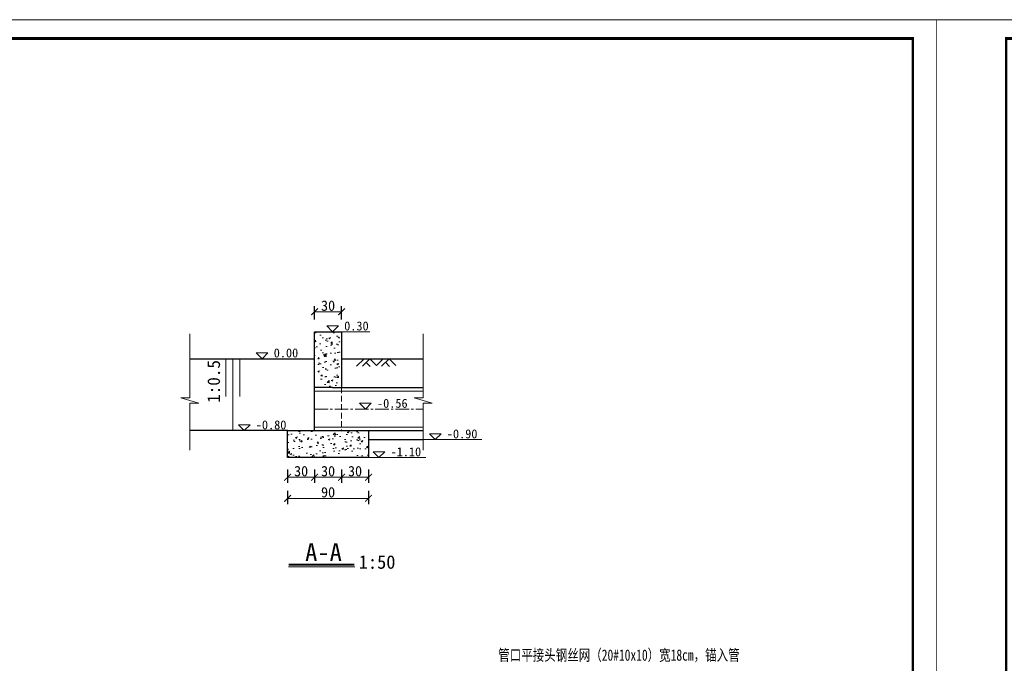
# Model space of a CAD drawing. Extents: x 36231 to 595326, y 3059 to 3871788.
# Tile 19 of 143: x 584379 to 584598, y 3863745 to 3863888. Entities that reach past the tile are written whole.
import ezdxf

# ---------------------------------------------------------------- set-up
doc = ezdxf.new("R2010")
doc.units = 0
doc.header["$PDMODE"] = 32
doc.header["$PDSIZE"] = 0.2
doc.linetypes.add('CENTER2', pattern=[1.125, 0.75, -0.125, 0.125, -0.125])
doc.linetypes.add('HIDDEN', pattern=[0.375, 0.25, -0.125])
doc.layers.get('0').update_dxf_attribs({"linetype": 'CONTINUOUS'})
doc.layers.get('Defpoints').update_dxf_attribs({"linetype": 'CONTINUOUS'})
for name, color, linetype, lineweight in [('0.09标注线', 3, 'CONTINUOUS', 9), ('0.13填充', 8, 'CONTINUOUS', 9), ('0.13文字', 3, 'CONTINUOUS', 13), ('图框１', 5, 'CONTINUOUS', 60), ('文字', 7, 'CONTINUOUS', 15), ('文字层', 7, 'CONTINUOUS', 15), ('细实线', 3, 'CONTINUOUS', 20), ('细线', 7, 'CONTINUOUS', 15), ('细线-尺寸线和尺寸界限、剖面线、示坡线、重合剖面的轮廓线、钢筋图的构件轮廓线、表格中分隔线、引出线', 7, 'CONTINUOUS', 0), ('虚线', 251, 'HIDDEN', 15)]:
    doc.layers.add(name, color=color, linetype=linetype, lineweight=lineweight)
doc.styles.add('-仿宋_GB2312', font='仿宋_GB2312_0.ttf')
doc.dimstyles.new('副本 (2) STANDARD', dxfattribs={"dimscale": 0, "dimtxt": 2.3, "dimasz": 1.5, "dimexe": 1.25, "dimexo": 1.5, "dimgap": 0.2, "dimtad": 1, "dimdec": 1, "dimzin": 0, "dimdsep": 46, "dimtxsty": '-仿宋_GB2312', "dimblk": 'ARCHTICK', "dimcen": 0.09, "dimadec": 0, "dimazin": 0, "dimtfac": 1, "dimtdec": 1, "dimtix": 1, "dimtmove": 2, "dimatfit": 3, "dimfxl": 1.7, "dimfxlon": 1, "dimtolj": 1, "dimtzin": 0, "dimlwd": 9, "dimarcsym": 0})

# ---------------------------------------------------------------- blocks, each defined once
blk = doc.blocks.new('eesz')
at = {"layer": '图框１', "color": 7, "const_width": 0.467}
blk.add_lwpolyline([(25244.5, -497.6), (25244.5, -1980.6), (27344.5, -1980.6), (27344.5, -497.6)], close=True, dxfattribs=at)
blk.add_lwpolyline([(25244.5, -497.6), (25244.5, -1980.6), (27344.5, -1980.6), (27344.5, -497.6)], close=True, dxfattribs=at)
at = {"layer": '图框１', "color": 5, "const_width": 0.467}
blk.add_lwpolyline([(25244.5, -497.6), (25244.5, -1980.6), (27344.5, -1980.6), (27344.5, -497.6)], close=True, dxfattribs=at)
at = {"layer": '图框１', "color": 7}
blk.add_lwpolyline([(25322.3, -518.3, 3.11, 3.11, 0), (27318.5, -518.3, 2.59, 2.59, 0), (27318.5, -1954.6, 2.59, 2.59, 0), (25322.3, -1954.6, 2.59, 2.59, 0)], format="xyseb", close=True, dxfattribs=at)
blk.add_lwpolyline([(25322.3, -518.3, 3.11, 3.11, 0), (27318.5, -518.3, 2.59, 2.59, 0), (27318.5, -1954.6, 2.59, 2.59, 0), (25322.3, -1954.6, 2.59, 2.59, 0)], format="xyseb", close=True, dxfattribs=at)
at = {"layer": '图框１', "color": 5}
blk.add_lwpolyline([(25322.3, -518.3, 3.11, 3.11, 0), (27318.5, -518.3, 2.59, 2.59, 0), (27318.5, -1954.6, 2.59, 2.59, 0), (25322.3, -1954.6, 2.59, 2.59, 0)], format="xyseb", close=True, dxfattribs=at)
blk = doc.blocks.new('_ARCHTICK')
at = {"color": 0, "linetype": 'ByBlock', "const_width": 0.15}
blk.add_lwpolyline([(-0.5, -0.5), (0.5, 0.5)], dxfattribs=at)
blk = doc.blocks.new('*D1792')
at = {"layer": '0.09标注线', "color": 0, "lineweight": -2}
for p, q in [((584438.37, 3863788.34), (584438.37, 3863785.39)), ((584444.37, 3863788.34), (584444.37, 3863785.39))]:
    blk.add_line(p, q, dxfattribs=at)
at = {"layer": '0.09标注线', "color": 0, "lineweight": 9}
blk.add_line((584438.37, 3863786.64), (584444.37, 3863786.64), dxfattribs=at)
at = {"layer": 'Defpoints', "color": 0, "lineweight": 13}
for p in [(584438.37, 3863797.02), (584444.37, 3863797.02), (584444.37, 3863786.64)]:
    blk.add_point(p, dxfattribs=at)
at = {"layer": '0.09标注线', "color": 0, "lineweight": 9, "xscale": 1.5, "yscale": 1.5, "zscale": 1.5, "rotation": 180}
blk.add_blockref('_ARCHTICK', (584438.37, 3863786.64), dxfattribs=at)
at = {"layer": '0.09标注线', "color": 0, "lineweight": 9, "xscale": 1.5, "yscale": 1.5, "zscale": 1.5}
blk.add_blockref('_ARCHTICK', (584444.37, 3863786.64), dxfattribs=at)
at = {"layer": '0.09标注线', "color": 0, "lineweight": 13, "insert": (584441.37, 3863787.99), "char_height": 2.3, "attachment_point": 5, "style": '-仿宋_GB2312'}
blk.add_mtext('\\A1;30', dxfattribs=at)
blk = doc.blocks.new('*D1793')
at = {"layer": '0.09标注线', "color": 0, "lineweight": -2}
for p, q in [((584444.37, 3863788.34), (584444.37, 3863785.39)), ((584450.37, 3863788.34), (584450.37, 3863785.39))]:
    blk.add_line(p, q, dxfattribs=at)
at = {"layer": '0.09标注线', "color": 0, "lineweight": 9}
blk.add_line((584444.37, 3863786.64), (584450.37, 3863786.64), dxfattribs=at)
at = {"layer": 'Defpoints', "color": 0, "lineweight": 13}
for p in [(584444.37, 3863797.02), (584450.37, 3863797.02), (584450.37, 3863786.64)]:
    blk.add_point(p, dxfattribs=at)
at = {"layer": '0.09标注线', "color": 0, "lineweight": 9, "xscale": 1.5, "yscale": 1.5, "zscale": 1.5, "rotation": 180}
blk.add_blockref('_ARCHTICK', (584444.37, 3863786.64), dxfattribs=at)
at = {"layer": '0.09标注线', "color": 0, "lineweight": 9, "xscale": 1.5, "yscale": 1.5, "zscale": 1.5}
blk.add_blockref('_ARCHTICK', (584450.37, 3863786.64), dxfattribs=at)
at = {"layer": '0.09标注线', "color": 0, "lineweight": 13, "insert": (584447.37, 3863787.99), "char_height": 2.3, "attachment_point": 5, "style": '-仿宋_GB2312'}
blk.add_mtext('\\A1;30', dxfattribs=at)
blk = doc.blocks.new('*D1794')
at = {"layer": '0.09标注线', "color": 0, "lineweight": -2}
for p, q in [((584450.37, 3863788.34), (584450.37, 3863785.39)), ((584456.37, 3863788.34), (584456.37, 3863785.39))]:
    blk.add_line(p, q, dxfattribs=at)
at = {"layer": '0.09标注线', "color": 0, "lineweight": 9}
blk.add_line((584450.37, 3863786.64), (584456.37, 3863786.64), dxfattribs=at)
at = {"layer": 'Defpoints', "color": 0, "lineweight": 13}
for p in [(584450.37, 3863797.02), (584456.37, 3863791.02), (584456.37, 3863786.64)]:
    blk.add_point(p, dxfattribs=at)
at = {"layer": '0.09标注线', "color": 0, "lineweight": 9, "xscale": 1.5, "yscale": 1.5, "zscale": 1.5, "rotation": 180}
blk.add_blockref('_ARCHTICK', (584450.37, 3863786.64), dxfattribs=at)
at = {"layer": '0.09标注线', "color": 0, "lineweight": 9, "xscale": 1.5, "yscale": 1.5, "zscale": 1.5}
blk.add_blockref('_ARCHTICK', (584456.37, 3863786.64), dxfattribs=at)
at = {"layer": '0.09标注线', "color": 0, "lineweight": 13, "insert": (584453.37, 3863787.99), "char_height": 2.3, "attachment_point": 5, "style": '-仿宋_GB2312'}
blk.add_mtext('\\A1;30', dxfattribs=at)
blk = doc.blocks.new('*D1795')
at = {"layer": '0.09标注线', "color": 0, "lineweight": -2}
for p, q in [((584438.37, 3863783.64), (584438.37, 3863780.69)), ((584456.37, 3863783.64), (584456.37, 3863780.69))]:
    blk.add_line(p, q, dxfattribs=at)
at = {"layer": '0.09标注线', "color": 0, "lineweight": 9}
blk.add_line((584438.37, 3863781.94), (584456.37, 3863781.94), dxfattribs=at)
at = {"layer": 'Defpoints', "color": 0, "lineweight": 13}
for p in [(584438.37, 3863791.02), (584456.37, 3863791.02), (584456.37, 3863781.94)]:
    blk.add_point(p, dxfattribs=at)
at = {"layer": '0.09标注线', "color": 0, "lineweight": 9, "xscale": 1.5, "yscale": 1.5, "zscale": 1.5, "rotation": 180}
blk.add_blockref('_ARCHTICK', (584438.37, 3863781.94), dxfattribs=at)
at = {"layer": '0.09标注线', "color": 0, "lineweight": 9, "xscale": 1.5, "yscale": 1.5, "zscale": 1.5}
blk.add_blockref('_ARCHTICK', (584456.37, 3863781.94), dxfattribs=at)
at = {"layer": '0.09标注线', "color": 0, "lineweight": 13, "insert": (584447.37, 3863783.29), "char_height": 2.3, "attachment_point": 5, "style": '-仿宋_GB2312'}
blk.add_mtext('\\A1;90', dxfattribs=at)
blk = doc.blocks.new('*D1796')
at = {"layer": '0.09标注线', "color": 0, "lineweight": -2}
for p, q in [((584444.37, 3863821.75), (584444.37, 3863824.7)), ((584450.37, 3863821.75), (584450.37, 3863824.7))]:
    blk.add_line(p, q, dxfattribs=at)
at = {"layer": '0.09标注线', "color": 0, "lineweight": 9}
blk.add_line((584444.37, 3863823.45), (584450.37, 3863823.45), dxfattribs=at)
at = {"layer": 'Defpoints', "color": 0, "lineweight": 13}
for p in [(584450.37, 3863823.45), (584444.37, 3863819.02), (584450.37, 3863819.02)]:
    blk.add_point(p, dxfattribs=at)
at = {"layer": '0.09标注线', "color": 0, "lineweight": 9, "xscale": 1.5, "yscale": 1.5, "zscale": 1.5, "rotation": 180}
blk.add_blockref('_ARCHTICK', (584444.37, 3863823.45), dxfattribs=at)
at = {"layer": '0.09标注线', "color": 0, "lineweight": 9, "xscale": 1.5, "yscale": 1.5, "zscale": 1.5}
blk.add_blockref('_ARCHTICK', (584450.37, 3863823.45), dxfattribs=at)
at = {"layer": '0.09标注线', "color": 0, "lineweight": 13, "insert": (584447.37, 3863824.8), "char_height": 2.3, "attachment_point": 5, "style": '-仿宋_GB2312'}
blk.add_mtext('\\A1;30', dxfattribs=at)

msp = doc.modelspace()

# ---------------------------------------------------------------- hatches: boundary and pattern name
at = {"layer": '0.09标注线', "lineweight": 13}
h = msp.add_hatch(dxfattribs=at)
h.set_pattern_fill('AR-CONC', color=256, scale=0.02, style=0)
h.set_pattern_definition([(50, (584438.366, 3863791.0172), (3.6437, -0.31878), [0.381, -4.191]), (355, (584438.366, 3863791.0172), (-0.70486, 3.82113), [0.3048, -3.3528]), (100.451, (584438.6695, 3863790.9906), (2.93885, 3.50233), [0.3238, -3.5618]), (46.184, (584438.366, 3863792.033), (5.4216, -0.84085), [0.5715, -6.2865]), (96.636, (584438.8177, 3863791.963), (4.7481, 4.9485), [0.4857, -5.3427]), (351.184, (584438.366, 3863792.033), (4.7481, 4.9485), [0.4572, -5.0292]), (21, (584438.874, 3863791.7792), (3.0323, -2.0453), [0.381, -4.191]), (326, (584438.874, 3863791.7792), (1.23604, 3.68376), [0.3048, -3.3528]), (71.451, (584439.1266, 3863791.6088), (4.26833, 1.63846), [0.3238, -3.5618]), (37.5, (584438.3659, 3863791.0172), (0.06177, 1.6911), [0, -3.31216, 0, -3.4036, 0, -3.3655]), (7.5, (584438.3659, 3863791.0172), (1.33639, 2.00361), [0, -1.94056, 0, -3.23596, 0, -1.2827]), (327.5, (584437.233, 3863791.0172), (2.71181, -0.114575), [0, -1.27, 0, -3.9624, 0, -5.2578]), (317.5, (584436.725, 3863791.0172), (2.96258, 0.50853), [0, -1.651, 0, -2.63144, 0, -3.7338])])
h.paths.add_polyline_path([(584450.37, 3863813.02), (584450.37, 3863819.02), (584444.37, 3863819.02), (584444.37, 3863806.62), (584448.37, 3863806.62), (584450.37, 3863806.62)])
h.paths.add_polyline_path([(584456.37, 3863797.02), (584454.37, 3863797.02), (584444.37, 3863797.02), (584438.37, 3863797.02), (584438.37, 3863791.02), (584444.37, 3863791.02), (584448.37, 3863791.02), (584456.37, 3863791.02)])

# ---------------------------------------------------------------- linework, layer by layer
at = {"layer": '0.09标注线', "color": 0, "lineweight": 30}
for p, q in [((584444.37, 3863797.02), (584444.37, 3863819.02)), ((584444.37, 3863819.02), (584450.37, 3863819.02)), ((584450.37, 3863819.02), (584450.37, 3863813.02)), ((584416.62, 3863813.02), (584444.37, 3863813.02)), ((584450.37, 3863813.02), (584450.37, 3863806.62)), ((584450.37, 3863813.02), (584468.49, 3863813.02)), ((584448.37, 3863806.62), (584444.37, 3863806.62)), ((584448.37, 3863806.62), (584468.49, 3863806.62)), ((584438.37, 3863797.02), (584416.62, 3863797.02)), ((584438.37, 3863791.02), (584438.37, 3863797.02)), ((584438.37, 3863797.02), (584444.37, 3863797.02)), ((584444.37, 3863797.02), (584454.37, 3863797.02)), ((584454.37, 3863797.02), (584468.49, 3863797.02)), ((584456.37, 3863797.02), (584456.37, 3863791.02)), ((584456.37, 3863795.02), (584468.49, 3863795.02)), ((584444.37, 3863791.02), (584438.37, 3863791.02)), ((584448.37, 3863791.02), (584444.37, 3863791.02)), ((584456.37, 3863791.02), (584448.37, 3863791.02))]:
    msp.add_line(p, q, dxfattribs=at)
at = {"layer": '0.09标注线', "color": 0, "lineweight": 13}
for p, q in [((584448.37, 3863819.02), (584456.63, 3863819.02)), ((584424.6, 3863813.02), (584424.6, 3863804.63)), ((584426.23, 3863813.02), (584426.23, 3863796.95)), ((584427.74, 3863813.02), (584427.74, 3863804.63)), ((584444.37, 3863805.82), (584468.49, 3863805.82)), ((584444.37, 3863797.82), (584468.49, 3863797.82)), ((584468.49, 3863795.02), (584481.59, 3863795.02)), ((584456.37, 3863791.02), (584469.08, 3863791.02))]:
    msp.add_line(p, q, dxfattribs=at)
at = {"layer": '0.13填充', "color": 7, "ltscale": 0.005}
msp.add_line((584438.56, 3863766.71), (584453.29, 3863766.71), dxfattribs=at)
at = {"layer": '0.13填充', "color": 7, "lineweight": 40, "ltscale": 0.005}
msp.add_line((584438.62, 3863767.24), (584453.16, 3863767.24), dxfattribs=at)
at = {"layer": '0.13文字', "lineweight": 13}
msp.add_line((590756.67, 3863888.38), (583664.28, 3863888.38), dxfattribs=at)
at = {"layer": '细实线', "color": 6, "linetype": 'CENTER2', "lineweight": 13, "ltscale": 4}
msp.add_line((584444.37, 3863801.82), (584468.49, 3863801.82), dxfattribs=at)
at = {"layer": '细线', "color": 7, "lineweight": 9}
for p, q in [((584416.62, 3863818.58), (584416.62, 3863804.28)), ((584468.49, 3863818.58), (584468.49, 3863804.28)), ((584416.62, 3863807.61), (584416.62, 3863804.28)), ((584468.49, 3863807.61), (584468.49, 3863804.28)), ((584414.61, 3863804.28), (584416.62, 3863804.28)), ((584418.62, 3863803.15), (584414.61, 3863804.28)), ((584466.48, 3863804.28), (584468.49, 3863804.28)), ((584470.49, 3863803.15), (584466.48, 3863804.28)), ((584416.62, 3863803.15), (584416.62, 3863792.7)), ((584416.62, 3863803.15), (584418.62, 3863803.15)), ((584468.49, 3863803.15), (584468.49, 3863792.7)), ((584468.49, 3863803.15), (584470.49, 3863803.15))]:
    msp.add_line(p, q, dxfattribs=at)
at = {"layer": '细线', "color": 7}
for points in [[(584448.37, 3863819.02), (584447.07, 3863820.32), (584449.67, 3863820.32)], [(584432.71, 3863813.02), (584431.41, 3863814.32), (584434.01, 3863814.32)], [(584455.67, 3863801.82), (584454.37, 3863803.12), (584456.97, 3863803.12)], [(584428.72, 3863797.02), (584427.42, 3863798.32), (584430.02, 3863798.32)], [(584471.2, 3863795.02), (584469.9, 3863796.32), (584472.5, 3863796.32)], [(584458.69, 3863791.02), (584457.39, 3863792.32), (584459.99, 3863792.32)]]:
    msp.add_lwpolyline(points, close=True, dxfattribs=at)
at = {"layer": '细线-尺寸线和尺寸界限、剖面线、示坡线、重合剖面的轮廓线、钢筋图的构件轮廓线、表格中分隔线、引出线', "color": 7, "ltscale": 80}
for p, q in [((584453.72, 3863811.37), (584455.37, 3863813.02)), ((584455, 3863811.37), (584456.65, 3863813.02)), ((584458.14, 3863811.52), (584456.65, 3863813.02)), ((584458.14, 3863811.52), (584459.64, 3863813.02)), ((584459.27, 3863811.37), (584460.92, 3863813.02)), ((584462.44, 3863811.5), (584460.92, 3863813.02)), ((584456.75, 3863811.27), (584455.82, 3863812.19)), ((584461.04, 3863811.29), (584460.12, 3863812.22))]:
    msp.add_line(p, q, dxfattribs=at)
at = {"layer": '虚线', "color": 7, "lineweight": 15, "ltscale": 5}
msp.add_line((584450.37, 3863806.62), (584450.37, 3863797.02), dxfattribs=at)

# ---------------------------------------------------------------- block references
at = {"layer": '文字层', "xscale": 0.1999999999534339, "yscale": 0.2000000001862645, "zscale": 0.2}
for p in [(579113.71, 3863987.9), (579533.71, 3863987.9)]:
    msp.add_blockref('eesz', p, dxfattribs=at)

# ---------------------------------------------------------------- texts
at = {"layer": '0.09标注线', "color": 7, "style": '-仿宋_GB2312', "width": 0.75}
msp.add_text('管口平接头钢丝网（20#10x10）宽18cm，锚入管', height=2.5, dxfattribs=at).set_placement((584485.21, 3863745.84))
at = {"layer": '文字', "color": 7, "attachment_point": 1, "style": '-仿宋_GB2312'}
for s, insert, char_height, width in [('0.30', (584450.95, 3863821.3), 2, 3.9714), ('0.00', (584435.29, 3863815.3), 2, 3.9714), ('-0.56', (584458.25, 3863804.1), 2, 3.9714), ('-0.80', (584431.3, 3863799.3), 2, 3.9714), ('-0.90', (584473.78, 3863797.3), 2, 3.9714), ('-1.10', (584461.27, 3863793.3), 2, 3.9714), ('A-A', (584442.27, 3863771.98), 4, 38.0137), ('1:50', (584454.19, 3863769.29), 3, 10.2895)]:
    msp.add_mtext(s, dxfattribs=dict(at, insert=insert, char_height=char_height, width=width))
at = {"layer": '文字', "color": 7, "insert": (584420.54, 3863803.19), "char_height": 2.8, "width": 21.6624, "attachment_point": 1, "rotation": 90, "style": '-仿宋_GB2312'}
msp.add_mtext('1:0.5', dxfattribs=at)

# ---------------------------------------------------------------- dimensions: what is measured, and where the dimension line sits
at = {"layer": '0.09标注线', "color": 3, "lineweight": 13}
for base, p1, p2, picture, middle in [((584450.37, 3863823.45), (584444.37, 3863819.02), (584450.37, 3863819.02), '*D1796', (584447.37, 3863824.8)), ((584444.37, 3863786.64), (584438.37, 3863797.02), (584444.37, 3863797.02), '*D1792', (584441.37, 3863787.99)), ((584450.37, 3863786.64), (584444.37, 3863797.02), (584450.37, 3863797.02), '*D1793', (584447.37, 3863787.99)), ((584456.37, 3863786.64), (584450.37, 3863797.02), (584456.37, 3863791.02), '*D1794', (584453.37, 3863787.99)), ((584456.37, 3863781.94), (584438.37, 3863791.02), (584456.37, 3863791.02), '*D1795', (584447.37, 3863783.29))]:
    dim = msp.add_linear_dim(base=base, p1=p1, p2=p2, dimstyle='副本 (2) STANDARD', override={"dimscale": 1, "dimdec": 0, "dimlfac": 5}, dxfattribs=at)
    dim.commit()
    dim.dimension.update_dxf_attribs({"geometry": picture, "text_midpoint": middle})

doc.saveas('drawing.dxf')
